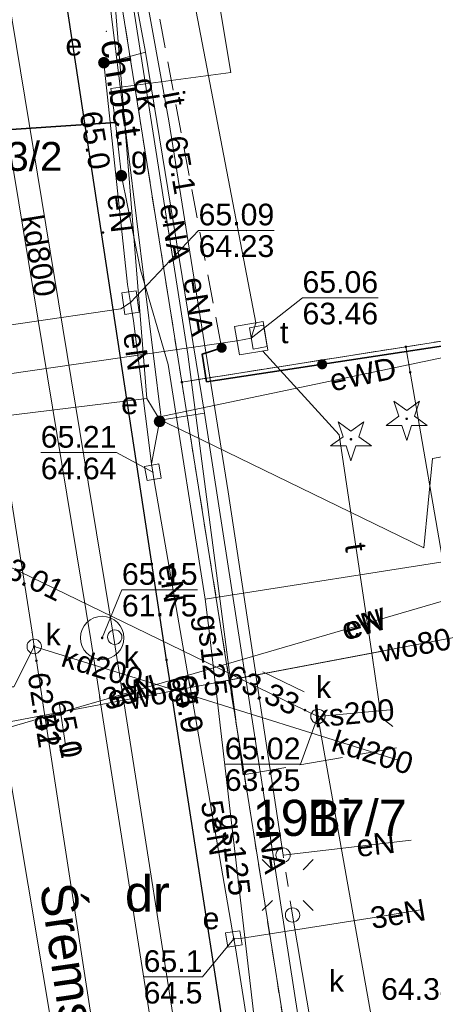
# Model space of a CAD drawing. Extents: x 6420891 to 6421372, y 5789686 to 5790696.
# Tile 32 of 48: x 6421317 to 6421331, y 5790382 to 5790416. Entities that reach past the tile are written whole.
import ezdxf
from ezdxf.enums import TextEntityAlignment as Align

# ---------------------------------------------------------------- set-up
doc = ezdxf.new("R2010")
doc.units = 0
doc.header["$PDSIZE"] = 0.75
for name, pattern in [('PRZER1-1', [2, 1, -1]), ('PRZER2-1', [3, 2, -1]), ('PRZER3-1', [4, 3, -1])]:
    doc.linetypes.add(name, pattern=pattern)
doc.layers.get('0').update_dxf_attribs({"linetype": 'CONTINUOUS', "lineweight": 13})
for name, color, linetype, lineweight in [('GEPPGD', 7, 'CONTINUOUS', 18), ('GESDZI', 7, 'CONTINUOUS', 18), ('GESDZI_O', 7, 'CONTINUOUS', 18), ('GSLINK', 7, 'CONTINUOUS', 18), ('GSLINK_O', 7, 'CONTINUOUS', 18), ('GSLKOG', 7, 'CONTINUOUS', 35), ('GSLKRW', 7, 'CONTINUOUS', 25), ('GSLTZI', 7, 'PRZER2-1', 18), ('GSLTZI_O', 7, 'PRZER2-1', 18), ('GSPWPN', 7, 'CONTINUOUS', 13), ('GSPWPN_O', 7, 'CONTINUOUS', 13), ('GTGTXT', 7, 'CONTINUOUS', 18), ('GTGTXT_O', 7, 'CONTINUOUS', 18), ('GULLOB', 7, 'CONTINUOUS', 35), ('GUPIKP', 7, 'CONTINUOUS', 18), ('GUPIWZ', 7, 'CONTINUOUS', 18), ('GUPIWZ_O', 7, 'CONTINUOUS', 18), ('GUPPRZ', 7, 'CONTINUOUS', 18), ('GUPPRZ_O', 7, 'CONTINUOUS', 18), ('GUSIKP', 7, 'CONTINUOUS', 18)]:
    doc.layers.add(name, color=color, linetype=linetype, lineweight=lineweight)
for name, color, linetype, lineweight, true_color in [('GESUZY', 7, 'PRZER1-1', 18, 0x008000), ('GESUZY_O', 7, 'PRZER1-1', 18, 0x008000), ('GSLKOU', 7, 'PRZER3-1', 18, 0x0a0909), ('GSPRDI', 7, 'CONTINUOUS', 18, 0x008000), ('GULENN', 1, 'CONTINUOUS', 18, 0xff0000), ('GULENN_O', 1, 'CONTINUOUS', 18, 0xff0000), ('GULEPR', 1, 'CONTINUOUS', 18, 0xff0000), ('GULEPR_O', 1, 'CONTINUOUS', 18, 0xff0000), ('GULEWN', 1, 'CONTINUOUS', 18, 0xff0000), ('GULEWN_O', 1, 'CONTINUOUS', 18, 0xff0000), ('GULGPR', 7, 'CONTINUOUS', 18, 0xbfbf00), ('GULGPR_O', 7, 'CONTINUOUS', 18, 0xbfbf00), ('GULGSP', 7, 'CONTINUOUS', 18, 0xbfbf00), ('GULGSP_O', 7, 'CONTINUOUS', 18, 0xbfbf00), ('GULISL', 7, 'CONTINUOUS', 18, 0x0a0909), ('GULKDP', 7, 'CONTINUOUS', 18, 0x803300), ('GULKDP_O', 7, 'CONTINUOUS', 18, 0x803300), ('GULKPR', 7, 'CONTINUOUS', 18, 0x803300), ('GULKPR_O', 7, 'CONTINUOUS', 18, 0x803300), ('GULKSP', 7, 'CONTINUOUS', 18, 0x803300), ('GULKSP_O', 7, 'CONTINUOUS', 18, 0x803300), ('GULTPR', 7, 'CONTINUOUS', 18, 0xff9100), ('GULTPR_O', 7, 'CONTINUOUS', 18, 0xff9100), ('GULWOP', 5, 'CONTINUOUS', 18, 0x0000ff), ('GULWOP_O', 5, 'CONTINUOUS', 18, 0x0000ff), ('GULWPR', 5, 'CONTINUOUS', 18, 0x0000ff), ('GULWPR_O', 5, 'CONTINUOUS', 18, 0x0000ff), ('GUPESD', 1, 'CONTINUOUS', 18, 0xff0000), ('GUPESD_O', 1, 'CONTINUOUS', 18, 0xff0000), ('GUPESH', 1, 'CONTINUOUS', 5, 0xff0000), ('GUPESH_O', 1, 'CONTINUOUS', 5, 0xff0000), ('GUPEUT', 1, 'CONTINUOUS', 18, 0xff0000), ('GUPEUT_O', 1, 'CONTINUOUS', 18, 0xff0000), ('GUPGZA', 7, 'CONTINUOUS', 18, 0xbfbf00), ('GUPGZA_O', 7, 'CONTINUOUS', 18, 0xbfbf00), ('GUPIBH', 7, 'CONTINUOUS', 5, 0x0a0909), ('GUPKSD', 7, 'CONTINUOUS', 18, 0x803300), ('GUPKSD_O', 7, 'CONTINUOUS', 18, 0x803300), ('GUPKSH', 7, 'CONTINUOUS', 5, 0x803300), ('GUPKSH_O', 7, 'CONTINUOUS', 5, 0x803300), ('GUPKWZ', 7, 'CONTINUOUS', 18, 0x0a0909), ('GUPKWZ_O', 7, 'CONTINUOUS', 18, 0x0a0909)]:
    doc.layers.add(name, color=color, linetype=linetype, lineweight=lineweight, true_color=true_color)
doc.styles.add('GEO-INFO', font='Arial')

# ---------------------------------------------------------------- blocks, each defined once
blk = doc.blocks.new('EPPGN')
blk.add_hatch(color=0).paths.add_polyline_path([(0, -0.09), (0.027812, -0.085595), (0.052901, -0.072812), (0.072812, -0.052901), (0.085595, -0.027812), (0.09, 0), (0.085595, 0.027812), (0.072812, 0.052901), (0.052901, 0.072812), (0.027812, 0.085595), (0, 0.09), (-0.027812, 0.085595), (-0.052901, 0.072812), (-0.072812, 0.052901), (-0.085595, 0.027812), (-0.09, 0), (-0.085595, -0.027812), (-0.072812, -0.052901), (-0.052901, -0.072812), (-0.027812, -0.085595)])
blk = doc.blocks.new('POINT')
at = {"color": 0}
blk.add_point((0, 0), dxfattribs=at)
blk = doc.blocks.new('KOLO')
blk.add_hatch(color=0).paths.add_polyline_path([(-0.5, 0), (-0.482963, -0.12941), (-0.433013, -0.25), (-0.353553, -0.353553), (-0.25, -0.433013), (-0.12941, -0.482963), (0, -0.5), (0.12941, -0.482963), (0.25, -0.433013), (0.353553, -0.353553), (0.433013, -0.25), (0.482963, -0.12941), (0.5, 0), (0.482963, 0.12941), (0.433013, 0.25), (0.353553, 0.353553), (0.25, 0.433013), (0.12941, 0.482963), (0, 0.5), (-0.12941, 0.482963), (-0.25, 0.433013), (-0.353553, 0.353553), (-0.433013, 0.25), (-0.482963, 0.12941)])
blk = doc.blocks.new('OKRAG_PELNY')
at = {"color": 0}
blk.add_lwpolyline([(0, 0.5), (0.12941, 0.482963), (0.25, 0.433013), (0.353553, 0.353553), (0.433013, 0.25), (0.482963, 0.12941), (0.5, 0), (0.482963, -0.12941), (0.433013, -0.25), (0.353553, -0.353553), (0.25, -0.433013), (0.12941, -0.482963), (0, -0.5), (-0.12941, -0.482963), (-0.25, -0.433013), (-0.353553, -0.353553), (-0.433013, -0.25), (-0.482963, -0.12941), (-0.5, 0), (-0.482963, 0.12941), (-0.433013, 0.25), (-0.353553, 0.353553), (-0.25, 0.433013), (-0.12941, 0.482963)], close=True, dxfattribs=at)
blk = doc.blocks.new('PROSTOKAT1_5-1_PELNY')
at = {"color": 0}
blk.add_lwpolyline([(0.75, -0.5), (-0.75, -0.5), (-0.75, 0.5), (0.75, 0.5)], close=True, dxfattribs=at)
blk = doc.blocks.new('KWADRAT_NIEPRZEZR')
at = {"color": 0}
blk.add_lwpolyline([(-0.5, -0.5), (0.5, -0.5), (0.5, 0.5), (-0.5, 0.5)], close=True, dxfattribs=at)
blk = doc.blocks.new('SPDIP')
blk.add_hatch(color=0).paths.add_polyline_path([(0, -0.09), (0.027812, -0.085595), (0.052901, -0.072812), (0.072812, -0.052901), (0.085595, -0.027812), (0.09, 0), (0.085595, 0.027812), (0.072812, 0.052901), (0.052901, 0.072812), (0.027812, 0.085595), (0, 0.09), (-0.027812, 0.085595), (-0.052901, 0.072812), (-0.072812, 0.052901), (-0.085595, 0.027812), (-0.09, 0), (-0.085595, -0.027812), (-0.072812, -0.052901), (-0.052901, -0.072812), (-0.027812, -0.085595)])
at = {"color": 0}
blk.add_lwpolyline([(0.544942, 0.177062), (1.426676, -0.463555), (0.336792, -0.463555), (0, -1.500096), (-0.336792, -0.463555), (-1.426676, -0.463555), (-0.544942, 0.177062), (-0.881734, 1.213603), (0, 0.572986), (0.881734, 1.213603)], close=True, dxfattribs=at)
blk = doc.blocks.new('SUSM01')
at = {"color": 0}
for points in [[(-0.353553, 0.353553), (-0.212132, 0.212132)], [(0.353553, 0.353553), (0.212132, 0.212132)], [(-0.353553, -0.353553), (-0.212132, -0.212132)], [(0.353553, -0.353553), (0.212132, -0.212132)]]:
    blk.add_lwpolyline(points, dxfattribs=at)
blk = doc.blocks.new('SUPE04_1')
at = {"color": 0}
for points in [[(6.982163, 1), (8.714214, 0), (6.982163, -1)], [(0, 0), (10, 0)]]:
    blk.add_lwpolyline(points, dxfattribs=at)

msp = doc.modelspace()

# ---------------------------------------------------------------- linework, layer by layer
at = {"layer": 'GESDZI', "linetype": 'Continuous', "lineweight": 18}
for points, elevation in [([(6421308.346, 5790424.02), (6421317.983, 5790432.435), (6421319.352, 5790423.841), (6421322.539, 5790403.828), (6421324.184, 5790393.497)], 10.22), ([(6421341.916, 5790412.008), (6421339.311, 5790408.554), (6421337.53, 5790406.193), (6421330.299, 5790405.052), (6421322.539, 5790403.828), (6421319.352, 5790423.841)], 10.22), ([(6421324.184, 5790393.497), (6421322.539, 5790403.828), (6421330.299, 5790405.052), (6421330.451, 5790404.169), (6421331.705, 5790396.907), (6421341.111, 5790398.679), (6421339.876, 5790405.234), (6421339.311, 5790408.554), (6421341.916, 5790412.008)], 10.22), ([(6421324.165, 5790393.617), (6421327.478, 5790372.81)], 10.3), ([(6421327.478, 5790372.81), (6421324.165, 5790393.617)], 10.3)]:
    msp.add_lwpolyline(points, dxfattribs=dict(at, elevation=elevation))
at = {"layer": 'GESDZI', "linetype": 'Continuous', "lineweight": 18, "elevation": 10.22}
msp.add_lwpolyline([(6421331.705, 5790396.907), (6421330.451, 5790404.169), (6421330.299, 5790405.052), (6421337.53, 5790406.193), (6421339.311, 5790408.554), (6421339.876, 5790405.234), (6421341.111, 5790398.679)], close=True, dxfattribs=at)
at = {"layer": 'GESUZY', "linetype": 'PRZER1-1', "lineweight": 18, "ltscale": 0.5}
for points, elevation in [([(6421324.184, 5790393.497), (6421322.539, 5790403.828), (6421319.352, 5790423.841), (6421323.041, 5790439.483), (6421317.983, 5790432.435), (6421308.346, 5790424.02), (6421305.286, 5790418.473), (6421297.069, 5790403.576), (6421308.27, 5790403.506), (6421310.393, 5790401.158), (6421311.868, 5790391.724)], 10.08), ([(6421341.916, 5790412.008), (6421339.311, 5790408.554), (6421337.53, 5790406.193), (6421330.299, 5790405.052), (6421322.539, 5790403.828), (6421319.352, 5790423.841), (6421323.041, 5790439.483)], 10.08), ([(6421324.184, 5790393.497), (6421322.539, 5790403.828), (6421330.299, 5790405.052), (6421337.53, 5790406.193), (6421339.311, 5790408.554), (6421341.916, 5790412.008)], 10.08), ([(6421327.478, 5790372.81), (6421324.165, 5790393.617)], 10.18), ([(6421327.478, 5790372.81), (6421324.165, 5790393.617)], 10.18)]:
    msp.add_lwpolyline(points, dxfattribs=dict(at, elevation=elevation))
at = {"layer": 'GSLINK', "linetype": 'Continuous', "lineweight": 18, "elevation": 10.18}
msp.add_lwpolyline([(6421319.05, 5790422.85), (6421319.92, 5790422.84), (6421322.75, 5790404.8), (6421324.231, 5790393.504)], dxfattribs=at)
at = {"layer": 'GSLKOG', "linetype": 'Continuous', "lineweight": 35, "elevation": 10.18}
msp.add_lwpolyline([(6421342.136, 5790411.567), (6421337.84, 5790406.03), (6421323.4, 5790403.84), (6421323.25, 5790404.8), (6421323.92, 5790405.02)], dxfattribs=at)
at = {"layer": 'GSLKOU', "linetype": 'PRZER3-1', "lineweight": 18, "ltscale": 0.5, "elevation": 10.18}
msp.add_lwpolyline([(6421324.215, 5790393.625), (6421324.66, 5790390.23), (6421329.972, 5790391.162)], dxfattribs=at)
at = {"layer": 'GSLKRW', "linetype": 'Continuous', "lineweight": 25, "elevation": 10.18}
msp.add_lwpolyline([(6421322.01, 5790394.21), (6421317.83, 5790421.69, -0.029451), (6421317.01, 5790430.43, -0.072127), (6421318.16, 5790435.43), (6421321.21, 5790441.25)], format="xyb", dxfattribs=at)
for points in [[(6421322.165, 5790393.207), (6421322.01, 5790394.21)], [(6421325.387, 5790372.42), (6421324.88, 5790375.65), (6421322.149, 5790393.312)]]:
    msp.add_lwpolyline(points, dxfattribs=at)
at = {"layer": 'GSLTZI', "linetype": 'PRZER2-1', "lineweight": 18, "ltscale": 0.5, "elevation": 10.1}
msp.add_lwpolyline([(6421320.67, 5790422.29), (6421323.92, 5790405.02)], dxfattribs=at)
at = {"layer": 'GULENN', "linetype": 'Continuous', "lineweight": 18, "elevation": 10.18}
for points in [[(6421324.731, 5790393.702), (6421327.956, 5790372.899)], [(6421325.091, 5790393.757), (6421326.046, 5790387.45)], [(6421324.34, 5790384.548), (6421324.285, 5790384.858), (6421322.8, 5790393.411)], [(6421320.782, 5790393.106), (6421312.212, 5790390.612), (6421312.027, 5790391.783)], [(6421326.046, 5790387.45), (6421330.49, 5790387.971)], [(6421324.34, 5790384.548), (6421324.642, 5790384.577), (6421329.13, 5790385.28), (6421330.878, 5790385.573)], [(6421326.233, 5790372.578), (6421324.395, 5790384.238), (6421324.34, 5790384.548)]]:
    msp.add_lwpolyline(points, dxfattribs=at)
at = {"layer": 'GULEPR', "linetype": 'Continuous', "lineweight": 18, "elevation": 10.14}
for points in [[(6421299.663, 5790629.729), (6421299.251, 5790623.003), (6421311.723, 5790540.533), (6421318.524, 5790490.384), (6421319.02, 5790488.56), (6421329.359, 5790479.296), (6421342.929, 5790469.647), (6421327.106, 5790446.095), (6421320.393, 5790436.737), (6421320.3, 5790435.666), (6421319.702, 5790428.788), (6421319.242, 5790423.495), (6421321.836, 5790402.502), (6421322.826, 5790402.022), (6421330.926, 5790398.095), (6421331.223, 5790401.181), (6421332.895, 5790401.487)], [(6421325.871, 5790446.515), (6421319.369, 5790435.309), (6421319.973, 5790424.547), (6421322.094, 5790412.878), (6421324.142, 5790400.03), (6421325.11, 5790393.63)], [(6421319.142, 5790431.526), (6421319.144, 5790424.574), (6421319.854, 5790422.91), (6421321.284, 5790415.252), (6421323.326, 5790402.76), (6421324.75, 5790393.579)], [(6421321.013, 5790427.789), (6421319.696, 5790423.534), (6421321.327, 5790403.261)], [(6421321.284, 5790415.252), (6421319.807, 5790414.849)], [(6421320.765, 5790406.583), (6421320.655, 5790407.207), (6421319.84, 5790414.89)], [(6421321.327, 5790403.261), (6421312.759, 5790402.207), (6421312.621, 5790402.896), (6421310.336, 5790407.078), (6421298.869, 5790409.562), (6421294.349, 5790402.412), (6421293.791, 5790401.517)], [(6421320.765, 5790406.583), (6421320.421, 5790406.37), (6421309.991, 5790404.839), (6421309.625, 5790404.786)], [(6421321.538, 5790400.71), (6421321.493, 5790401.005), (6421320.865, 5790405.957), (6421320.765, 5790406.583)], [(6421321.327, 5790403.261), (6421321.721, 5790402.618), (6421335.903, 5790405.586), (6421336.112, 5790404.525)], [(6421323.326, 5790402.76), (6421321.571, 5790402.472)], [(6421321.538, 5790400.71), (6421321.493, 5790401.005), (6421321.77, 5790402.47)], [(6421322.819, 5790393.301), (6421321.583, 5790400.415), (6421321.538, 5790400.71)], [(6421338.182, 5790399.125), (6421337.585, 5790397.995), (6421320.113, 5790392.911)], [(6421338.083, 5790399.106), (6421337.585, 5790397.995), (6421320.113, 5790392.911)]]:
    msp.add_lwpolyline(points, dxfattribs=at)
at = {"layer": 'GULEWN', "linetype": 'Continuous', "lineweight": 18, "elevation": 10.18}
msp.add_lwpolyline([(6421320.782, 5790393.106), (6421312.212, 5790390.612), (6421312.027, 5790391.783)], dxfattribs=at)
at = {"layer": 'GULGPR', "linetype": 'Continuous', "lineweight": 18, "elevation": 10.14}
for points in [[(6421320.24, 5790412.82), (6421320.081, 5790413.993), (6421324.243, 5790414.547), (6421323.07, 5790421.551), (6421320.456, 5790426.811), (6421323.471, 5790431.957)], [(6421293.668, 5790401.621), (6421294.596, 5790403.256), (6421297.794, 5790406.919), (6421302.971, 5790411.005), (6421308.701, 5790412.041), (6421320.24, 5790412.82), (6421320.446, 5790410.976), (6421321.106, 5790407.712), (6421322.067, 5790404.444), (6421323.349, 5790396.318), (6421323.48, 5790395.305)], [(6421323.349, 5790396.318), (6421332.327, 5790397.724), (6421346.855, 5790399.518), (6421347.354, 5790396.832)], [(6421323.699, 5790393.427), (6421323.48, 5790395.305)]]:
    msp.add_lwpolyline(points, dxfattribs=at)
at = {"layer": 'GULGSP', "linetype": 'Continuous', "lineweight": 18, "elevation": 10.18}
msp.add_lwpolyline([(6421326.505, 5790372.629), (6421325.304, 5790379.636), (6421323.685, 5790393.544)], dxfattribs=at)
at = {"layer": 'GULISL', "linetype": 'PRZER1-1', "lineweight": 18, "ltscale": 0.5, "elevation": 10.22}
msp.add_lwpolyline([(6421326.376, 5790385.376), (6421326.046, 5790387.45)], dxfattribs=at)
at = {"layer": 'GULKDP', "linetype": 'Continuous', "lineweight": 18, "elevation": 10.18}
for points in [[(6421319.693, 5790392.941), (6421321.854, 5790379.164), (6421322.758, 5790371.929)], [(6421320.484, 5790393.061), (6421322.646, 5790379.276), (6421323.546, 5790372.076)], [(6421321.913, 5790393.277), (6421330.04, 5790390.742)], [(6421320.976, 5790371.597), (6421317.739, 5790392.646)]]:
    msp.add_lwpolyline(points, dxfattribs=at)
at = {"layer": 'GULKPR', "linetype": 'Continuous', "lineweight": 18, "elevation": 10.14}
for points in [[(6421284.28, 5790425.202), (6421292.156, 5790426.8), (6421296.707, 5790431.83), (6421315.773, 5790421.706), (6421320.174, 5790395.035), (6421320.498, 5790392.967)], [(6421284.44, 5790424.418), (6421292.572, 5790426.068), (6421296.883, 5790430.832), (6421315.049, 5790421.186), (6421319.384, 5790394.907), (6421319.706, 5790392.853)], [(6421317.75, 5790392.571), (6421317.503, 5790394.181), (6421317.426, 5790394.675), (6421317.349, 5790395.169), (6421313.463, 5790419.864), (6421313.385, 5790420.358), (6421312.888, 5790420.307), (6421288.657, 5790417.82), (6421288.159, 5790417.769)], [(6421315.248, 5790398.086), (6421315.692, 5790397.856), (6421324.575, 5790393.553)], [(6421317.426, 5790394.675), (6421322.146, 5790393.204)]]:
    msp.add_lwpolyline(points, dxfattribs=at)
at = {"layer": 'GULKSP', "linetype": 'Continuous', "lineweight": 18, "elevation": 10.18}
for points in [[(6421324.378, 5790393.649), (6421326.806, 5790392.473), (6421327.255, 5790392.255)], [(6421316.2, 5790392.413), (6421319.733, 5790371.365)], [(6421327.255, 5790392.255), (6421329.758, 5790392.484)], [(6421330.617, 5790373.396), (6421327.255, 5790392.255)]]:
    msp.add_lwpolyline(points, dxfattribs=at)
at = {"layer": 'GULLOB', "linetype": 'Continuous', "lineweight": 35, "elevation": 10.12}
msp.add_lwpolyline([(6421320.24, 5790412.82), (6421308.701, 5790412.041)], dxfattribs=at)
at = {"layer": 'GULTPR', "linetype": 'Continuous', "lineweight": 18}
for points, elevation in [([(6421319.421, 5790435.519), (6421325.108, 5790405.881), (6421324.945, 5790405.346), (6421324.452, 5790405.263), (6421311.779, 5790403.424), (6421311.286, 5790403.34)], 10.14), ([(6421325.346, 5790404.907), (6421327.995, 5790402.008), (6421329.152, 5790394.212)], 10.14), ([(6421329.129, 5790394.367), (6421329.448, 5790392.213), (6421329.853, 5790391.901)], 10.18)]:
    msp.add_lwpolyline(points, dxfattribs=dict(at, elevation=elevation))
at = {"layer": 'GULWOP', "linetype": 'Continuous', "lineweight": 18, "elevation": 10.18}
msp.add_lwpolyline([(6421314.18, 5790391.64), (6421314.42, 5790391.66), (6421329.431, 5790394.504)], dxfattribs=at)
at = {"layer": 'GULWPR', "linetype": 'Continuous', "lineweight": 18, "elevation": 10.14}
msp.add_lwpolyline([(6421323.909, 5790393.458), (6421337.33, 5790396), (6421338.38, 5790396.23), (6421338.987, 5790396.435)], dxfattribs=at)
at = {"layer": 'GUPESH_O', "linetype": 'Continuous', "lineweight": 9, "elevation": 10.8, "flags": 128}
for points in [[(6421321.216, 5790383.233), (6421323.255, 5790383.233), (6421324.34, 5790384.548)], [(6421321.216, 5790383.233), (6421323.255, 5790383.233)]]:
    msp.add_lwpolyline(points, dxfattribs=at)
at = {"layer": 'GUPKSH_O', "linetype": 'Continuous', "lineweight": 9, "elevation": 10.8, "flags": 128}
for points in [[(6421314.103, 5790393.277), (6421316.724, 5790393.277), (6421317.426, 5790394.675)], [(6421324.029, 5790390.596), (6421326.649, 5790390.596), (6421327.255, 5790392.255)], [(6421324.029, 5790390.596), (6421326.649, 5790390.596)]]:
    msp.add_lwpolyline(points, dxfattribs=at)
at = {"layer": 'GUPKSH_O', "linetype": 'Continuous', "lineweight": 9, "elevation": 10.8}
for points in [[(6421325.343, 5790393.795), (6421326.778, 5790393.1)], [(6421318.285, 5790392.728), (6421318.509, 5790391.267)]]:
    msp.add_lwpolyline(points, dxfattribs=at)
at = {"layer": 'GUPPRZ_O', "linetype": 'Continuous', "lineweight": 9, "elevation": 10.8, "flags": 128}
for points in [[(6421325.741, 5790409.085), (6421323.12, 5790409.085), (6421320.765, 5790406.583)], [(6421323.12, 5790409.085), (6421325.741, 5790409.085)], [(6421329.341, 5790406.75), (6421326.72, 5790406.75), (6421324.945, 5790405.346)], [(6421326.72, 5790406.75), (6421329.341, 5790406.75)], [(6421317.654, 5790401.388), (6421320.275, 5790401.388), (6421321.538, 5790400.71)], [(6421317.654, 5790401.388), (6421320.275, 5790401.388)], [(6421323.084, 5790396.639), (6421320.464, 5790396.639), (6421319.779, 5790394.971)], [(6421320.464, 5790396.639), (6421323.084, 5790396.639)], [(6421314.103, 5790393.277), (6421316.724, 5790393.277), (6421317.426, 5790394.675)]]:
    msp.add_lwpolyline(points, dxfattribs=at)
at = {"layer": 'GUSIKP', "linetype": 'Continuous', "lineweight": 18, "elevation": 10.14}
msp.add_lwpolyline([(6421324.368, 5790405.756), (6421325.354, 5790405.923), (6421325.521, 5790404.937), (6421324.535, 5790404.77)], close=True, dxfattribs=at)
at = {"layer": 'GUSIKP', "linetype": 'Continuous', "lineweight": 18}
for elevation in [10.14, 10.22]:
    msp.add_lwpolyline([(6421319.779, 5790394.221, -1), (6421319.779, 5790395.721, -1)], format="xyb", close=True, dxfattribs=dict(at, elevation=elevation))

# ---------------------------------------------------------------- block references
at = {"layer": 'GEPPGD', "lineweight": 18, "xscale": 0.5, "yscale": 0.5}
for p in [(6421330.299, 5790405.052, 10.24), (6421330.451, 5790404.169, 10.24), (6421322.539, 5790403.828, 10.24)]:
    msp.add_blockref('EPPGN', p, dxfattribs=at)
at = {"layer": 'GSLKOG', "lineweight": 35, "xscale": 0.35, "yscale": 0.35}
for p in [(6421323.92, 5790405.02, 10.18), (6421327.4, 5790404.447, 10.18)]:
    msp.add_blockref('KOLO', p, dxfattribs=at)
at = {"layer": 'GSPRDI', "lineweight": 18, "xscale": 0.5, "yscale": 0.5}
for p in [(6421330.33, 5790402.56, 10.12), (6421328.4, 5790401.85, 10.12)]:
    msp.add_blockref('SPDIP', p, dxfattribs=at)
at = {"layer": 'GSPWPN', "lineweight": 13, "xscale": 0.09, "yscale": 0.09}
for p in [(6421321.99, 5790409.38, 10.08), (6421319.81, 5790409.01, 10.08), (6421322.01, 5790394.21, 10.08), (6421322.01, 5790394.21, 10.2), (6421317.88, 5790393.66, 10.08), (6421317.88, 5790393.66, 10.2)]:
    msp.add_blockref('KOLO', p, dxfattribs=at)
at = {"layer": 'GTGTXT', "lineweight": 18}
msp.add_blockref('POINT', (6421319.926, 5790415.982, 10.02), dxfattribs=at)
at = {"layer": 'GULENN', "lineweight": 18, "xscale": 0.4999999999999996, "yscale": 0.4999999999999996, "rotation": 279.53774985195}
msp.add_blockref('SUPE04_1', (6421326.376, 5790385.376, 10.18), dxfattribs=at)
at = {"layer": 'GULISL', "lineweight": 18}
for name, p, xscale, yscale in [('OKRAG_PELNY', (6421326.046, 5790387.45, 10.22), 0.5, 0.5), ('SUSM01', (6421326.211, 5790386.413, 10.22), 2.5, 2.5), ('OKRAG_PELNY', (6421326.376, 5790385.376, 10.22), 0.5, 0.5)]:
    msp.add_blockref(name, p, dxfattribs=dict(at, xscale=xscale, yscale=yscale))
at = {"layer": 'GUPESD', "lineweight": 18, "xscale": 0.5, "yscale": 0.5, "rotation": 98.91211210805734}
msp.add_blockref('KWADRAT_NIEPRZEZR', (6421324.34, 5790384.548, 10.24), dxfattribs=at)
at = {"layer": 'GUPESH', "lineweight": 5, "xscale": 0.09, "yscale": 0.09}
msp.add_blockref('KOLO', (6421324.34, 5790384.548, 10.24), dxfattribs=at)
at = {"layer": 'GUPEUT', "lineweight": 18, "xscale": 0.4, "yscale": 0.4}
for p in [(6421319.84, 5790414.89, 10.16), (6421321.77, 5790402.47, 10.16)]:
    msp.add_blockref('KOLO', p, dxfattribs=at)
at = {"layer": 'GUPGZA', "lineweight": 18, "xscale": 0.4, "yscale": 0.4, "rotation": 8.868799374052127}
msp.add_blockref('KOLO', (6421320.446, 5790410.976, 10.16), dxfattribs=at)
at = {"layer": 'GUPIBH', "lineweight": 5, "xscale": 0.09, "yscale": 0.09}
msp.add_blockref('KOLO', (6421319.779, 5790394.971, 10.24), dxfattribs=at)
at = {"layer": 'GUPIKP', "lineweight": 18, "xscale": 0.5, "yscale": 0.5}
for name, p, rotation in [('PROSTOKAT1_5-1_PELNY', (6421320.765, 5790406.583, 10.16), 278.1431539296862), ('KWADRAT_NIEPRZEZR', (6421321.538, 5790400.71, 10.16), 99.94068395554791)]:
    msp.add_blockref(name, p, dxfattribs=dict(at, rotation=rotation))
at = {"layer": 'GUPIWZ', "lineweight": 18, "xscale": 0.5, "yscale": 0.5, "rotation": 279.9138121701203}
msp.add_blockref('PROSTOKAT1_5-1_PELNY', (6421325.191, 5790405.388, 10.18), dxfattribs=at)
at = {"layer": 'GUPIWZ', "lineweight": 18, "xscale": 0.5, "yscale": 0.5}
msp.add_blockref('OKRAG_PELNY', (6421320.215, 5790394.999, 10.18), dxfattribs=at)
at = {"layer": 'GUPKSD', "lineweight": 18, "xscale": 0.5, "yscale": 0.5}
for p in [(6421317.426, 5790394.675, 10.16), (6421317.426, 5790394.675, 10.24), (6421327.255, 5790392.255, 10.24)]:
    msp.add_blockref('OKRAG_PELNY', p, dxfattribs=at)
at = {"layer": 'GUPKSH', "lineweight": 5, "xscale": 0.09, "yscale": 0.09}
for p in [(6421317.426, 5790394.675, 10.24), (6421317.503, 5790394.181, 10.24), (6421326.806, 5790392.473, 10.24), (6421327.255, 5790392.255, 10.24)]:
    msp.add_blockref('KOLO', p, dxfattribs=at)
at = {"layer": 'GUPKWZ', "lineweight": 18, "xscale": 0.5, "yscale": 0.5}
msp.add_blockref('OKRAG_PELNY', (6421320.215, 5790394.999, 10.25), dxfattribs=at)
at = {"layer": 'GUPPRZ', "lineweight": 18}
for p in [(6421320.765, 5790406.583, 10.16), (6421325.108, 5790405.881, 10.16), (6421324.452, 5790405.263, 10.16), (6421324.945, 5790405.346, 10.16), (6421321.538, 5790400.71, 10.16), (6421317.349, 5790395.169, 10.16), (6421317.426, 5790394.675, 10.16), (6421319.779, 5790394.971, 10.16), (6421317.503, 5790394.181, 10.16)]:
    msp.add_blockref('POINT', p, dxfattribs=at)

# ---------------------------------------------------------------- texts
at = {"layer": 'GESDZI_O', "linetype": 'Continuous', "lineweight": 0, "style": 'GEO-INFO'}
for s, height, p in [('1913/2', 1, (6421316.265, 5790411.646, 10.8)), ('1917/7', 1.25, (6421327.663, 5790388.741, 10.8))]:
    msp.add_text(s, height=height, dxfattribs=at).set_placement(p, align=Align.MIDDLE_CENTER)
at = {"layer": 'GESUZY_O', "linetype": 'Continuous', "lineweight": 0, "style": 'GEO-INFO'}
msp.add_text('Bi', height=1.25, dxfattribs=at).set_placement((6421327.663, 5790388.741, 10.8), align=Align.MIDDLE_CENTER)
msp.add_text('dr', height=1.25, dxfattribs=at).set_placement((6421321.345, 5790386.143, 10.8), align=Align.MIDDLE)
at = {"layer": 'GSLINK_O', "linetype": 'Continuous', "lineweight": 0, "style": 'GEO-INFO'}
msp.add_text('ok', height=0.75, rotation=278.9155, dxfattribs=at).set_placement((6421321.335, 5790413.82, 10.8), align=Align.MIDDLE_CENTER)
at = {"layer": 'GSLTZI_O', "linetype": 'Continuous', "lineweight": 0, "style": 'GEO-INFO'}
msp.add_text('it', height=0.75, rotation=280.6577, dxfattribs=at).set_placement((6421322.295, 5790413.655, 10.8), align=Align.MIDDLE)
at = {"layer": 'GSPWPN_O', "linetype": 'Continuous', "lineweight": 0, "style": 'GEO-INFO'}
for s, p in [('65.0', (6421318.995, 5790413.148, 10.8)), ('65.1', (6421321.947, 5790412.294, 10.8))]:
    msp.add_text(s, height=0.75, rotation=279.8061, dxfattribs=at).set_placement(p)
for s, p in [('65.0', (6421322.567, 5790391.626, 10.8)), ('64.9', (6421322.567, 5790391.626, 10.8)), ('65.1', (6421318.382, 5790390.76, 10.8)), ('65.0', (6421318.382, 5790390.76, 10.8))]:
    msp.add_text(s, height=0.75, rotation=281.2335, dxfattribs=at).set_placement(p, align=Align.RIGHT)
at = {"layer": 'GTGTXT_O', "linetype": 'Continuous', "lineweight": 0, "style": 'GEO-INFO'}
for s, height, rotation, p in [('ch.bet.', 0.9, 279.431, (6421319.722, 5790415.622, 10.8)), ('Śremska', 1.25, 278.2569, (6421317.618, 5790386.392, 10.8)), ('Śremska', 1.25, 278.2569, (6421317.618, 5790386.392, 10.8))]:
    msp.add_text(s, height=height, rotation=rotation, dxfattribs=at).set_placement(p)
at = {"layer": 'GULENN_O', "linetype": 'Continuous', "lineweight": 0, "style": 'GEO-INFO'}
for s, rotation, p in [('3eN', 16.2225, (6421320.735, 5790393.092, 10.8)), ('eNA', 278.8125, (6421325.641, 5790387.83, 10.8))]:
    msp.add_text(s, height=0.75, rotation=rotation, dxfattribs=at).set_placement(p, align=Align.MIDDLE_CENTER)
for s, rotation, p in [('5eN', 279.85, (6421323.719, 5790388.394, 10.8)), ('eN', 6.6814, (6421329.257, 5790387.827, 10.8)), ('3eN', 9.5006, (6421330.027, 5790385.417, 10.8))]:
    msp.add_text(s, height=0.75, rotation=rotation, dxfattribs=at).set_placement(p, align=Align.MIDDLE)
at = {"layer": 'GULEPR_O', "linetype": 'Continuous', "lineweight": 0, "style": 'GEO-INFO'}
for s, rotation, p in [('eN', 276.6577, (6421320.394, 5790409.675, 10.8)), ('eN', 277.2754, (6421320.958, 5790404.888, 10.8)), ('eWD', 11.8183, (6421328.812, 5790404.102, 10.8))]:
    msp.add_text(s, height=0.75, rotation=rotation, dxfattribs=at).set_placement(p, align=Align.MIDDLE)
for s, rotation, p in [('eNA', 279.2841, (6421322.305, 5790409.006, 10.8)), ('eNA', 279.0569, (6421323.118, 5790406.454, 10.8)), ('eN', 279.85, (6421322.201, 5790396.858, 10.8)), ('eW', 16.2225, (6421328.849, 5790395.453, 10.8)), ('eN', 16.2225, (6421328.849, 5790395.453, 10.8))]:
    msp.add_text(s, height=0.75, rotation=rotation, dxfattribs=at).set_placement(p, align=Align.MIDDLE_CENTER)
at = {"layer": 'GULEWN_O', "linetype": 'Continuous', "lineweight": 0, "style": 'GEO-INFO'}
msp.add_text('eW', height=0.75, rotation=16.2225, dxfattribs=at).set_placement((6421320.735, 5790393.092, 10.8), align=Align.MIDDLE_CENTER)
at = {"layer": 'GULGPR_O', "linetype": 'Continuous', "lineweight": 0, "style": 'GEO-INFO'}
msp.add_text('gs125', height=0.75, rotation=276.6392, dxfattribs=at).set_placement((6421323.589, 5790394.366, 10.8), align=Align.MIDDLE_CENTER)
at = {"layer": 'GULGSP_O', "linetype": 'Continuous', "lineweight": 0, "style": 'GEO-INFO'}
msp.add_text('gs125', height=0.75, rotation=276.6392, dxfattribs=at).set_placement((6421324.392, 5790387.47, 10.8), align=Align.MIDDLE_CENTER)
at = {"layer": 'GULKDP_O', "linetype": 'Continuous', "lineweight": 0, "style": 'GEO-INFO'}
msp.add_text('kd200', height=0.75, rotation=342.6824, dxfattribs=at).set_placement((6421329.156, 5790391.018, 10.8), align=Align.MIDDLE)
at = {"layer": 'GULKPR_O', "linetype": 'Continuous', "lineweight": 0, "style": 'GEO-INFO'}
for s, rotation, p in [('kd800', 279.3686, (6421317.595, 5790408.208, 10.8)), ('kd200', 342.6824, (6421319.786, 5790393.94, 10.8))]:
    msp.add_text(s, height=0.75, rotation=rotation, dxfattribs=at).set_placement(p, align=Align.MIDDLE_CENTER)
at = {"layer": 'GULKSP_O', "linetype": 'Continuous', "lineweight": 0, "style": 'GEO-INFO'}
msp.add_text('ks200', height=0.75, rotation=5.2306, dxfattribs=at).set_placement((6421328.507, 5790392.369, 10.8), align=Align.MIDDLE_CENTER)
at = {"layer": 'GULTPR_O', "linetype": 'Continuous', "lineweight": 0, "style": 'GEO-INFO'}
msp.add_text('t', height=0.75, rotation=278.4426, dxfattribs=at).set_placement((6421328.573, 5790398.11, 10.8), align=Align.MIDDLE_CENTER)
at = {"layer": 'GULWOP_O', "linetype": 'Continuous', "lineweight": 0, "style": 'GEO-INFO'}
msp.add_text('wo80', height=0.75, rotation=10.7268, dxfattribs=at).set_placement((6421321.925, 5790393.082, 10.8), align=Align.MIDDLE_CENTER)
at = {"layer": 'GULWPR_O', "linetype": 'Continuous', "lineweight": 0, "style": 'GEO-INFO'}
msp.add_text('wo80', height=0.75, rotation=10.7268, dxfattribs=at).set_placement((6421330.62, 5790394.729, 10.8), align=Align.MIDDLE_CENTER)
at = {"layer": 'GUPESD_O', "linetype": 'Continuous', "lineweight": 0, "style": 'GEO-INFO'}
msp.add_text('e', height=0.75, dxfattribs=at).set_placement((6421323.843, 5790384.884, 10.8), align=Align.RIGHT)
at = {"layer": 'GUPESH_O', "linetype": 'Continuous', "lineweight": 0, "style": 'GEO-INFO'}
for s, p in [('65.1', (6421321.216, 5790383.406)), ('64.5', (6421321.216, 5790382.311))]:
    msp.add_text(s, height=0.75, rotation=360, dxfattribs=at).set_placement(p)
at = {"layer": 'GUPEUT_O', "linetype": 'Continuous', "lineweight": 0, "style": 'GEO-INFO'}
for p in [(6421319.09, 5790415.14, 10.8), (6421321.02, 5790402.72, 10.8)]:
    msp.add_text('e', height=0.75, dxfattribs=at).set_placement(p, align=Align.RIGHT)
at = {"layer": 'GUPGZA_O', "linetype": 'Continuous', "lineweight": 0, "style": 'GEO-INFO'}
msp.add_text('g', height=0.75, dxfattribs=at).set_placement((6421321.358, 5790411.237, 10.8), align=Align.RIGHT)
at = {"layer": 'GUPIWZ_O', "linetype": 'Continuous', "lineweight": 0, "style": 'GEO-INFO'}
for s, p in [('t', (6421326.233, 5790405.175, 10.8)), ('k', (6421321.053, 5790393.933, 10.8))]:
    msp.add_text(s, height=0.75, dxfattribs=at).set_placement(p, align=Align.RIGHT)
at = {"layer": 'GUPKSD_O', "linetype": 'Continuous', "lineweight": 0, "style": 'GEO-INFO'}
for p in [(6421318.344, 5790394.715, 10.8), (6421318.344, 5790394.715, 10.8), (6421327.713, 5790392.896, 10.8), (6421328.164, 5790382.717, 10.8)]:
    msp.add_text('k', height=0.75, dxfattribs=at).set_placement(p, align=Align.RIGHT)
at = {"layer": 'GUPKSH_O', "linetype": 'Continuous', "lineweight": 0, "style": 'GEO-INFO'}
for s, rotation, p in [('63.33', 334.1571, (6421324.178, 5790393.746)), ('62.41', 278.7444, (6421317.565, 5790393.774)), ('64.34', 360, (6421329.441, 5790382.814))]:
    msp.add_text(s, height=0.75, rotation=rotation, dxfattribs=at).set_placement(p, align=Align.MIDDLE_LEFT)
for s, p in [('65.02', (6421324.029, 5790390.768)), ('63.25', (6421324.029, 5790389.673))]:
    msp.add_text(s, height=0.75, rotation=360, dxfattribs=at).set_placement(p)
at = {"layer": 'GUPKWZ_O', "linetype": 'Continuous', "lineweight": 0, "style": 'GEO-INFO'}
msp.add_text('k', height=0.75, dxfattribs=at).set_placement((6421321.053, 5790393.933, 10.8), align=Align.RIGHT)
at = {"layer": 'GUPPRZ_O', "linetype": 'Continuous', "lineweight": 0, "style": 'GEO-INFO'}
for s, p in [('65.09', (6421323.12, 5790409.258)), ('64.23', (6421323.12, 5790408.163)), ('65.06', (6421326.72, 5790406.923)), ('63.46', (6421326.72, 5790405.828)), ('65.21', (6421317.654, 5790401.56)), ('64.64', (6421317.654, 5790400.465)), ('65.15', (6421320.464, 5790396.811)), ('61.75', (6421320.464, 5790395.716))]:
    msp.add_text(s, height=0.75, dxfattribs=at).set_placement(p)
for s, rotation, p in [('63.01', 334.1571, (6421316.027, 5790397.694, 10.8)), ('62.52', 278.7444, (6421317.565, 5790393.774, 10.8))]:
    msp.add_text(s, height=0.75, rotation=rotation, dxfattribs=at).set_placement(p, align=Align.MIDDLE_LEFT)

doc.saveas('drawing.dxf')
